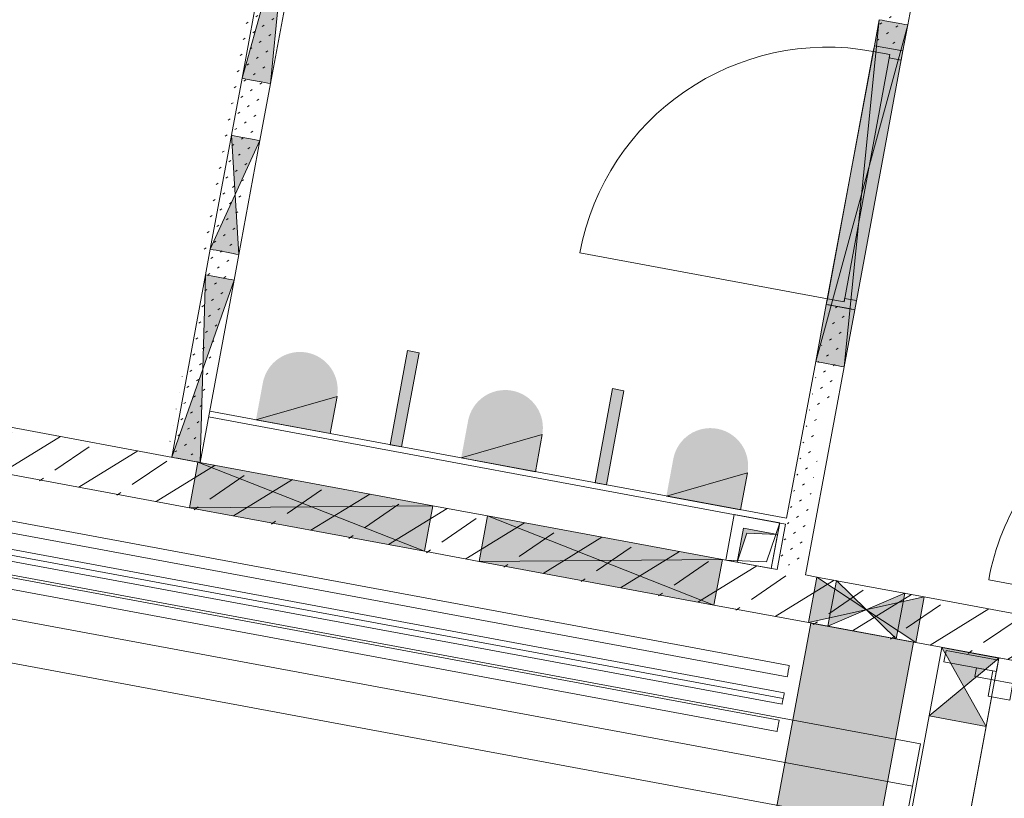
# Model space of a CAD drawing. Header units: metres. Extents: x 32353251 to 32353583, y 5707748 to 5708004.
# Tile 96 of 164: x 32353379.83 to 32353384.07, y 5707917.59 to 5707920.94. Entities that reach past the tile are written whole.
import ezdxf

# ---------------------------------------------------------------- set-up
doc = ezdxf.new("R2010")
doc.units = ezdxf.units.M
doc.header["$LTSCALE"] = 0.75
doc.set_wipeout_variables(frame=1)
doc.layers.get('0').update_dxf_attribs({"linetype": 'CONTINUOUS'})
for name, color, linetype, lineweight in [('10417023$0$#9_002_GES I Übersicht Erdgeschoss_1_104_Decken.A', 7, 'CONTINUOUS', 25), ('10417023$0$#9_002_GES I Übersicht Erdgeschoss_1_113_Türen.A', 7, 'CONTINUOUS', 25), ('10417023$0$#9_002_GES I Übersicht Erdgeschoss_1_430_Lüftung.US', 7, 'CONTINUOUS', 25), ('10417023$0$#9_002_GES I Übersicht Erdgeschoss_1_807b_Elektro 3D', 7, 'CONTINUOUS', 25), ('10417023$0$#9_002_GES I Übersicht Erdgeschoss_1_Neubau_102_Wand Innen.A', 7, 'CONTINUOUS', 25), ('10417023$0$#9_002_GES I Übersicht Erdgeschoss_1_Neubau_104_Decken.A', 7, 'CONTINUOUS', 25), ('10417023$0$#9_002_GES I Übersicht Erdgeschoss_1_Neubau_105_Unterzug.A', 7, 'CONTINUOUS', 25), ('10417023$0$#9_002_GES I Übersicht Erdgeschoss_1_Neubau_202_Innenwandbekleidun', 7, 'CONTINUOUS', 25), ('10417023$0$#9_002_GES I Übersicht Erdgeschoss_1_Neubau_210_Wärmedämmung', 7, 'CONTINUOUS', 25), ('10417023$0$#9_002_GES I Übersicht Erdgeschoss_1_Neubau_303_Sanitäre.A', 7, 'CONTINUOUS', 25), ('10417023$0$Keine', 7, 'CONTINUOUS', 13)]:
    doc.layers.add(name, color=color, linetype=linetype, lineweight=lineweight)
pattern_1 = [(45, (0, 0), (-0.03535533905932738, 0.03535533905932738), [0.01, -0.03999999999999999])]

# ---------------------------------------------------------------- blocks, each defined once
blk = doc.blocks.new('10417023$0$#9_MKO_LP5_ARC_GES_UP_00_002_P_G_modell (3D)')
at = {"layer": '10417023$0$#9_002_GES I Übersicht Erdgeschoss_1_Neubau_102_Wand Innen.A', "linetype": 'Continuous', "lineweight": 13, "true_color": 0xff0000}
h = blk.add_hatch(dxfattribs=at)
h.set_pattern_fill('#9_GIPS_0001', color=1, style=0, pattern_type=2)
h.set_pattern_definition(pattern_1)
h.paths.add_polyline_path([(-32353464.20418738, -5707790.779577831), (-32353464.20410137, -5707795.279487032), (-32353464.19160137, -5707795.279486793), (-32353464.19168738, -5707790.779577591)])
h = blk.add_hatch(dxfattribs=at)
h.set_pattern_fill('#9_GIPS_0001', color=1, style=0, pattern_type=2)
h.set_pattern_definition(pattern_1)
h.paths.add_polyline_path([(-32353464.19168738, -5707790.779577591), (-32353464.19160137, -5707795.279486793), (-32353464.17910136, -5707795.279486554), (-32353464.17918738, -5707790.779577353)])
h = blk.add_hatch(dxfattribs=at)
h.set_pattern_fill('#9_GIPS_0001', color=1, style=0, pattern_type=2)
h.set_pattern_definition(pattern_1)
h.paths.add_polyline_path([(-32353464.10410136, -5707795.27948512), (-32353464.10418738, -5707790.779575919), (-32353464.17918738, -5707790.779577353), (-32353464.17910136, -5707795.279486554)])
at = {"layer": '10417023$0$#9_002_GES I Übersicht Erdgeschoss_1_Neubau_102_Wand Innen.A', "linetype": 'Continuous', "lineweight": 13, "true_color": 0x1f1f1f}
h = blk.add_hatch(dxfattribs=at)
h.set_pattern_fill('#9_GIPS_0001', color=250, style=0, pattern_type=2)
h.set_pattern_definition(pattern_1)
h.paths.add_polyline_path([(-32353464.09160136, -5707795.279484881), (-32353464.09168738, -5707790.77957568), (-32353464.10418738, -5707790.779575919), (-32353464.10410136, -5707795.27948512)])
at = {"layer": '10417023$0$#9_002_GES I Übersicht Erdgeschoss_1_Neubau_102_Wand Innen.A', "linetype": 'Continuous', "lineweight": 13, "true_color": 0xff0000}
h = blk.add_hatch(dxfattribs=at)
h.set_pattern_fill('#9_GIPS_0001', color=1, style=0, pattern_type=2)
h.set_pattern_definition(pattern_1)
h.paths.add_polyline_path([(-32353464.07910137, -5707795.279484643), (-32353464.07918738, -5707790.779575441), (-32353464.09168738, -5707790.77957568), (-32353464.09160136, -5707795.279484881)])
h = blk.add_hatch(dxfattribs=at)
h.set_pattern_fill('#9_GIPS_0001', color=1, style=0, pattern_type=2)
h.set_pattern_definition(pattern_1)
h.paths.add_polyline_path([(-32353461.54918739, -5707790.779577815), (-32353461.54927148, -5707792.981354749), (-32353461.53677148, -5707792.981355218), (-32353461.53668739, -5707790.779578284)])
h = blk.add_hatch(dxfattribs=at)
h.set_pattern_fill('#9_GIPS_0001', color=1, style=0, pattern_type=2)
h.set_pattern_definition(pattern_1)
h.paths.add_polyline_path([(-32353461.53668741, -5707790.779578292), (-32353461.53677151, -5707792.981355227), (-32353461.52427151, -5707792.981355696), (-32353461.52418741, -5707790.779578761)])
h = blk.add_hatch(dxfattribs=at)
h.set_pattern_fill('#9_GIPS_0001', color=1, style=0, pattern_type=2)
h.set_pattern_definition(pattern_1)
h.paths.add_polyline_path([(-32353461.52427149, -5707792.981355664), (-32353461.44927146, -5707792.981358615), (-32353461.44918736, -5707790.779581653), (-32353461.5241874, -5707790.77957877)])
at = {"layer": '10417023$0$#9_002_GES I Übersicht Erdgeschoss_1_Neubau_102_Wand Innen.A', "linetype": 'Continuous', "lineweight": 13, "true_color": 0x1f1f1f}
h = blk.add_hatch(dxfattribs=at)
h.set_pattern_fill('#9_GIPS_0001', color=250, style=0, pattern_type=2)
h.set_pattern_definition(pattern_1)
h.paths.add_polyline_path([(-32353461.44927151, -5707792.981358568), (-32353461.43677151, -5707792.981359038), (-32353461.43668741, -5707790.779582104), (-32353461.44918741, -5707790.779581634)])
at = {"layer": '10417023$0$#9_002_GES I Übersicht Erdgeschoss_1_Neubau_102_Wand Innen.A', "linetype": 'Continuous', "lineweight": 13, "true_color": 0xff0000}
h = blk.add_hatch(dxfattribs=at)
h.set_pattern_fill('#9_GIPS_0001', color=1, style=0, pattern_type=2)
h.set_pattern_definition(pattern_1)
h.paths.add_polyline_path([(-32353461.43668741, -5707790.779582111), (-32353461.43677151, -5707792.981359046), (-32353461.42427151, -5707792.981359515), (-32353461.42418741, -5707790.779582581)])
h = blk.add_hatch(dxfattribs=at)
h.set_pattern_fill('#9_GIPS_0001', color=1, style=0, pattern_type=2)
h.set_pattern_definition(pattern_1)
h.paths.add_polyline_path([(-32353461.54935927, -5707795.279850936), (-32353461.53685926, -5707795.279851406), (-32353461.53681481, -5707794.116355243), (-32353461.5493148, -5707794.116354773)])
h = blk.add_hatch(dxfattribs=at)
h.set_pattern_fill('#9_GIPS_0001', color=1, style=0, pattern_type=2)
h.set_pattern_definition(pattern_1)
h.paths.add_polyline_path([(-32353461.53685929, -5707795.279851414), (-32353461.52435929, -5707795.279851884), (-32353461.52431483, -5707794.11635572), (-32353461.53681483, -5707794.116355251)])
h = blk.add_hatch(dxfattribs=at)
h.set_pattern_fill('#9_GIPS_0001', color=1, style=0, pattern_type=2)
h.set_pattern_definition(pattern_1)
h.paths.add_polyline_path([(-32353461.52431481, -5707794.116355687), (-32353461.52435927, -5707795.279851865), (-32353461.44935923, -5707795.279854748), (-32353461.44931477, -5707794.116358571)])
at = {"layer": '10417023$0$#9_002_GES I Übersicht Erdgeschoss_1_Neubau_102_Wand Innen.A', "linetype": 'Continuous', "lineweight": 13, "true_color": 0x1f1f1f}
h = blk.add_hatch(dxfattribs=at)
h.set_pattern_fill('#9_GIPS_0001', color=250, style=0, pattern_type=2)
h.set_pattern_definition(pattern_1)
h.paths.add_polyline_path([(-32353461.44931483, -5707794.116358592), (-32353461.44935929, -5707795.279854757), (-32353461.43685929, -5707795.279855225), (-32353461.43681483, -5707794.116359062)])
at = {"layer": '10417023$0$#9_002_GES I Übersicht Erdgeschoss_1_Neubau_102_Wand Innen.A', "linetype": 'Continuous', "lineweight": 13, "true_color": 0xff0000}
h = blk.add_hatch(dxfattribs=at)
h.set_pattern_fill('#9_GIPS_0001', color=1, style=0, pattern_type=2)
h.set_pattern_definition(pattern_1)
h.paths.add_polyline_path([(-32353461.43681483, -5707794.11635907), (-32353461.43685929, -5707795.279855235), (-32353461.42435929, -5707795.279855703), (-32353461.42431483, -5707794.116359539)])
at = {"layer": '10417023$0$#9_002_GES I Übersicht Erdgeschoss_1_Neubau_202_Innenwandbekleidun', "linetype": 'Continuous', "lineweight": 5}
h = blk.add_hatch(dxfattribs=at)
h.set_pattern_fill('#9_GIPSKARTON_0001', style=0, pattern_type=2)
h.set_pattern_definition([(0, (0, 0), (0, 0.075), [0.009999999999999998, -0.06500000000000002])])
h.paths.add_polyline_path([(-32353461.54935067, -5707795.05485379), (-32353464.07910566, -5707795.05485379), (-32353464.07910518, -5707795.07985379), (-32353461.54935163, -5707795.07985379)])
at = {"layer": '10417023$0$#9_002_GES I Übersicht Erdgeschoss_1_Neubau_303_Sanitäre.A', "linetype": 'Continuous', "lineweight": 0, "true_color": 0xff0000}
h = blk.add_hatch(color=1, dxfattribs=at)
edge = h.paths.add_edge_path()
edge.add_line((-32353463.55089126, -5707795.05485379), (-32353463.55089126, -5707794.892184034))
edge.add_arc((-32353463.71356102, -5707794.892184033), 0.1626697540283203, 359.9999996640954, 450)
edge.add_arc((-32353463.71356102, -5707794.892184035), 0.162669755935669, 89.99999865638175, 179.9999996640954)
edge.add_line((-32353463.87623077, -5707794.892184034), (-32353463.87623077, -5707795.05485379))
edge.add_line((-32353463.87623077, -5707795.05485379), (-32353463.55089126, -5707795.05485379))
h = blk.add_hatch(color=1, dxfattribs=at)
edge = h.paths.add_edge_path()
edge.add_line((-32353462.65089126, -5707795.05485379), (-32353462.65089126, -5707794.892184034))
edge.add_arc((-32353462.81356101, -5707794.892184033), 0.1626697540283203, 359.9999996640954, 450)
edge.add_arc((-32353462.81356102, -5707794.892184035), 0.162669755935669, 89.99999865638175, 179.9999996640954)
edge.add_line((-32353462.97623077, -5707794.892184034), (-32353462.97623077, -5707795.05485379))
edge.add_line((-32353462.97623077, -5707795.05485379), (-32353462.65089126, -5707795.05485379))
h = blk.add_hatch(color=1, dxfattribs=at)
edge = h.paths.add_edge_path()
edge.add_line((-32353461.75089126, -5707795.05485379), (-32353461.75089126, -5707794.892184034))
edge.add_arc((-32353461.91356102, -5707794.892184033), 0.1626697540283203, 359.9999996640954, 450)
edge.add_arc((-32353461.91356102, -5707794.892184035), 0.162669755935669, 89.99999865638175, 179.9999996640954)
edge.add_line((-32353462.07623078, -5707794.892184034), (-32353462.07623078, -5707795.05485379))
edge.add_line((-32353462.07623078, -5707795.05485379), (-32353461.75089126, -5707795.05485379))
at = {"layer": '10417023$0$#9_002_GES I Übersicht Erdgeschoss_1_104_Decken.A', "color": 1, "linetype": 'Continuous', "lineweight": 13, "true_color": 0xff0000, "flags": 128}
blk.add_lwpolyline([(-32353460.53925445, -5707796.97957689), (-32353447.40450946, -5707796.97957689), (-32353447.40450946, -5707795.479864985), (-32353460.53925445, -5707795.479864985)], close=True, dxfattribs=at)
at = {"layer": '10417023$0$#9_002_GES I Übersicht Erdgeschoss_1_113_Türen.A', "color": 1, "linetype": 'Continuous', "lineweight": 13, "true_color": 0xff0000}
blk.add_arc((-32353460.55422799, -5707795.577822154), 1.118754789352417, 270, 1.953654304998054e-07, dxfattribs=at)
at = {"layer": '10417023$0$#9_002_GES I Übersicht Erdgeschoss_1_430_Lüftung.US', "color": 1, "linetype": 'Continuous', "lineweight": 13, "true_color": 0xff0000, "flags": 128}
blk.add_lwpolyline([(-32353460.9141821, -5707795.479866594), (-32353460.9141821, -5707809.945591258), (-32353461.36422031, -5707809.945591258), (-32353461.36422031, -5707795.479866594)], close=True, dxfattribs=at)
at = {"layer": '10417023$0$#9_002_GES I Übersicht Erdgeschoss_1_430_Lüftung.US', "color": 1, "linetype": 'Continuous', "true_color": 0xff0000}
blk.add_solid([(-32353460.9141821, -5707795.479866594), (-32353461.36422031, -5707795.479866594), (-32353460.9141821, -5707809.945591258), (-32353461.36422031, -5707809.945591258)], dxfattribs=at)
at = {"layer": '10417023$0$#9_002_GES I Übersicht Erdgeschoss_1_807b_Elektro 3D', "color": 1, "linetype": 'Continuous', "lineweight": 13, "true_color": 0xff0000}
for p, q in [((-32353461.42177209, -5707795.676793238), (-32353468.11347208, -5707795.676793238)), ((-32353461.42177209, -5707795.680142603), (-32353461.42177209, -5707795.676793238)), ((-32353461.42177209, -5707795.689293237), (-32353461.42177209, -5707795.680142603)), ((-32353461.42177209, -5707795.701793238), (-32353461.42177209, -5707795.689293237)), ((-32353461.42177209, -5707795.714293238), (-32353461.42177209, -5707795.701793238)), ((-32353461.42177209, -5707795.723443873), (-32353461.42177209, -5707795.714293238)), ((-32353461.42177209, -5707795.726793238), (-32353468.11347208, -5707795.726793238)), ((-32353461.42177209, -5707795.726793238), (-32353461.42177209, -5707795.723443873)), ((-32353461.42177209, -5707795.796793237), (-32353468.11347208, -5707795.796793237)), ((-32353461.42177209, -5707795.800142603), (-32353461.42177209, -5707795.796793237)), ((-32353461.42177209, -5707795.809293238), (-32353461.42177209, -5707795.800142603)), ((-32353461.42177184, -5707795.821792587), (-32353468.11347161, -5707795.821792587)), ((-32353461.42177209, -5707795.821793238), (-32353461.42177209, -5707795.809293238)), ((-32353461.42177209, -5707795.834293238), (-32353461.42177209, -5707795.821793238)), ((-32353461.42177209, -5707795.843443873), (-32353461.42177209, -5707795.834293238)), ((-32353461.42177209, -5707795.846793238), (-32353461.42177209, -5707795.843443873)), ((-32353461.42177209, -5707795.846793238), (-32353468.11347208, -5707795.846793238)), ((-32353461.42177209, -5707795.916793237), (-32353468.11347208, -5707795.916793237)), ((-32353461.42177209, -5707795.920142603), (-32353461.42177209, -5707795.916793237)), ((-32353461.42177209, -5707795.929293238), (-32353461.42177209, -5707795.920142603)), ((-32353461.42177209, -5707795.966793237), (-32353468.11347208, -5707795.966793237)), ((-32353461.42177209, -5707795.941793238), (-32353461.42177209, -5707795.929293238)), ((-32353461.42177209, -5707795.954293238), (-32353461.42177209, -5707795.941793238)), ((-32353461.42177209, -5707795.963443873), (-32353461.42177209, -5707795.954293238)), ((-32353461.42177209, -5707795.966793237), (-32353461.42177209, -5707795.963443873))]:
    blk.add_line(p, q, dxfattribs=at)
at = {"layer": '10417023$0$#9_002_GES I Übersicht Erdgeschoss_1_Neubau_102_Wand Innen.A', "color": 1, "linetype": 'Continuous', "lineweight": 13, "true_color": 0xff0000}
for p, q in [((-32353461.42426712, -5707792.867216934), (-32353461.42422558, -5707791.779576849)), ((-32353464.20415997, -5707792.217318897), (-32353464.07913312, -5707793.61731765)), ((-32353464.20415987, -5707792.217319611), (-32353464.20413318, -5707793.617319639)), ((-32353464.07916055, -5707792.217317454), (-32353464.20413255, -5707793.617319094)), ((-32353464.0791331, -5707793.617317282), (-32353464.07915986, -5707792.217317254)), ((-32353461.42426644, -5707792.867217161), (-32353461.54932505, -5707794.367211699)), ((-32353461.54926709, -5707792.86721215), (-32353461.54927147, -5707792.981354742)), ((-32353461.5492673, -5707792.867212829), (-32353461.42432418, -5707794.367217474)), ((-32353461.53676712, -5707792.86721262), (-32353461.54926709, -5707792.86721215)), ((-32353461.52426713, -5707792.867213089), (-32353461.53676712, -5707792.86721262)), ((-32353461.44926716, -5707792.867215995), (-32353461.52426713, -5707792.867213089)), ((-32353461.43676712, -5707792.867216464), (-32353461.44926716, -5707792.867215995)), ((-32353461.42426712, -5707792.867216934), (-32353461.43676712, -5707792.867216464)), ((-32353461.4242715, -5707792.981359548), (-32353461.42426712, -5707792.867216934)), ((-32353461.54927163, -5707792.981354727), (-32353461.54931494, -5707794.116355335)), ((-32353461.54927307, -5707793.006354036), (-32353461.54927163, -5707792.981354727)), ((-32353461.53677126, -5707792.981354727), (-32353461.54927163, -5707792.981354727)), ((-32353461.54927163, -5707792.981354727), (-32353461.42427076, -5707792.981359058)), ((-32353461.53677126, -5707792.981354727), (-32353461.54927163, -5707792.981354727)), ((-32353461.53677126, -5707792.981354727), (-32353461.54927163, -5707792.981354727)), ((-32353461.52427088, -5707792.981356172), (-32353461.53677126, -5707792.981354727)), ((-32353461.52427088, -5707792.981356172), (-32353461.53677126, -5707792.981354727)), ((-32353461.52427088, -5707792.981356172), (-32353461.53677126, -5707792.981354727)), ((-32353461.44927152, -5707792.981359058), (-32353461.52427088, -5707792.981356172)), ((-32353461.44927152, -5707792.981359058), (-32353461.52427088, -5707792.981356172)), ((-32353461.44927152, -5707792.981359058), (-32353461.52427088, -5707792.981356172)), ((-32353461.43677114, -5707792.981359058), (-32353461.44927152, -5707792.981359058)), ((-32353461.43677114, -5707792.981359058), (-32353461.44927152, -5707792.981359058)), ((-32353461.43677114, -5707792.981359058), (-32353461.44927152, -5707792.981359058)), ((-32353461.42427076, -5707792.981359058), (-32353461.43677114, -5707792.981359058)), ((-32353461.42427076, -5707792.981359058), (-32353461.43677114, -5707792.981359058)), ((-32353461.42427076, -5707792.981359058), (-32353461.43677114, -5707792.981359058)), ((-32353461.42427076, -5707792.981359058), (-32353461.42431552, -5707794.116359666)), ((-32353461.42427076, -5707792.981359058), (-32353461.42427365, -5707793.021359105)), ((-32353461.5493135, -5707794.091354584), (-32353461.54927307, -5707793.006354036)), ((-32353461.47627313, -5707793.006356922), (-32353461.54927307, -5707793.006354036)), ((-32353461.54927307, -5707793.006354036), (-32353461.47627313, -5707793.006356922)), ((-32353461.47627313, -5707793.006356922), (-32353461.47631356, -5707794.091357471)), ((-32353461.47627313, -5707793.021357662), (-32353461.47627313, -5707793.006356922)), ((-32353461.42427365, -5707793.021359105), (-32353461.47627313, -5707793.021357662)), ((-32353464.20413318, -5707793.617319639), (-32353464.19163311, -5707793.61731941)), ((-32353464.20413314, -5707793.617319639), (-32353464.20412836, -5707793.867270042)), ((-32353464.19163311, -5707793.61731941), (-32353464.17913313, -5707793.617319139)), ((-32353464.17913313, -5707793.617319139), (-32353464.10413315, -5707793.617317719)), ((-32353464.10413315, -5707793.617317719), (-32353464.09163317, -5707793.61731747)), ((-32353464.09163317, -5707793.61731747), (-32353464.0791331, -5707793.617317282)), ((-32353464.07912836, -5707793.867267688), (-32353464.07913314, -5707793.617317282)), ((-32353464.19162836, -5707793.867269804), (-32353464.20412835, -5707793.867270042)), ((-32353464.20412835, -5707793.867270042), (-32353464.20411883, -5707794.367270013)), ((-32353464.20412821, -5707793.867270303), (-32353464.07911868, -5707794.367268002)), ((-32353464.07912879, -5707793.867267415), (-32353464.20411811, -5707794.367269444)), ((-32353464.17912836, -5707793.867269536), (-32353464.19162836, -5707793.867269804)), ((-32353464.1041284, -5707793.867268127), (-32353464.17912836, -5707793.867269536)), ((-32353464.0916284, -5707793.867267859), (-32353464.1041284, -5707793.867268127)), ((-32353464.07912834, -5707793.867267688), (-32353464.0916284, -5707793.867267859)), ((-32353464.07911882, -5707794.367267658), (-32353464.07912834, -5707793.867267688)), ((-32353461.5493135, -5707794.091354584), (-32353462.63431405, -5707794.09131272)), ((-32353461.5493135, -5707794.091354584), (-32353461.54931494, -5707794.116355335)), ((-32353461.47631356, -5707794.091357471), (-32353461.5493135, -5707794.091354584)), ((-32353461.47631356, -5707794.091357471), (-32353461.5493135, -5707794.091354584)), ((-32353461.42431263, -5707794.076359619), (-32353461.47631356, -5707794.076358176)), ((-32353461.47631356, -5707794.076358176), (-32353461.47631356, -5707794.091357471)), ((-32353461.42431552, -5707794.116359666), (-32353461.42431263, -5707794.076359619)), ((-32353461.54931483, -5707794.11635475), (-32353461.5493244, -5707794.367212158)), ((-32353461.53681456, -5707794.116355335), (-32353461.54931494, -5707794.116355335)), ((-32353461.54931494, -5707794.116355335), (-32353461.42431552, -5707794.116359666)), ((-32353461.53681456, -5707794.116355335), (-32353461.54931494, -5707794.116355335)), ((-32353461.53681456, -5707794.116355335), (-32353461.54931494, -5707794.116355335)), ((-32353461.52431419, -5707794.116355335), (-32353461.53681456, -5707794.116355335)), ((-32353461.52431419, -5707794.116355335), (-32353461.53681456, -5707794.116355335)), ((-32353461.52431419, -5707794.116355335), (-32353461.53681456, -5707794.116355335)), ((-32353461.44931482, -5707794.116358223), (-32353461.52431419, -5707794.116355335)), ((-32353461.44931482, -5707794.116358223), (-32353461.52431419, -5707794.116355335)), ((-32353461.44931482, -5707794.116358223), (-32353461.52431419, -5707794.116355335)), ((-32353461.43681445, -5707794.116359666), (-32353461.44931482, -5707794.116358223)), ((-32353461.43681445, -5707794.116359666), (-32353461.44931482, -5707794.116358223)), ((-32353461.43681445, -5707794.116359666), (-32353461.44931482, -5707794.116358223)), ((-32353461.42431552, -5707794.116359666), (-32353461.43681445, -5707794.116359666)), ((-32353461.42431552, -5707794.116359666), (-32353461.43681445, -5707794.116359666)), ((-32353461.42431552, -5707794.116359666), (-32353461.43681445, -5707794.116359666)), ((-32353461.42432441, -5707794.367216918), (-32353461.42431484, -5707794.116359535)), ((-32353464.20411883, -5707794.367270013), (-32353464.19161877, -5707794.367269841)), ((-32353464.2041188, -5707794.367270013), (-32353464.20411666, -5707794.479487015)), ((-32353464.19161877, -5707794.367269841), (-32353464.17911877, -5707794.367269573)), ((-32353464.17911877, -5707794.367269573), (-32353464.10411881, -5707794.367268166)), ((-32353464.10411881, -5707794.367268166), (-32353464.09161881, -5707794.367267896)), ((-32353464.09161881, -5707794.367267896), (-32353464.07911882, -5707794.367267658)), ((-32353464.07911666, -5707794.479484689), (-32353464.0791188, -5707794.367267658)), ((-32353461.5493244, -5707794.367212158), (-32353461.54935067, -5707795.05485379)), ((-32353461.5493244, -5707794.367212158), (-32353461.53682443, -5707794.367212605)), ((-32353461.53682443, -5707794.367212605), (-32353461.52432444, -5707794.367213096)), ((-32353461.52432444, -5707794.367213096), (-32353461.4493244, -5707794.36721598)), ((-32353461.4493244, -5707794.36721598), (-32353461.43682443, -5707794.367216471)), ((-32353461.43682443, -5707794.367216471), (-32353461.42432441, -5707794.367216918)), ((-32353461.42435927, -5707795.279855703), (-32353461.4243244, -5707794.367216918)), ((-32353464.19161667, -5707794.479486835), (-32353464.20411668, -5707794.479487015)), ((-32353464.20411668, -5707794.479487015), (-32353464.2041014, -5707795.279487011)), ((-32353464.20411666, -5707794.479486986), (-32353464.07910136, -5707795.279485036)), ((-32353464.07911724, -5707794.479484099), (-32353464.20410078, -5707795.27948648)), ((-32353464.17911667, -5707794.479486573), (-32353464.19161667, -5707794.479486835)), ((-32353464.10411664, -5707794.479485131), (-32353464.17911667, -5707794.479486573)), ((-32353464.09161664, -5707794.479484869), (-32353464.10411664, -5707794.479485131)), ((-32353464.07911662, -5707794.479484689), (-32353464.09161664, -5707794.479484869)), ((-32353464.07910134, -5707795.279484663), (-32353464.07911662, -5707794.479484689)), ((-32353461.54935163, -5707795.07985379), (-32353461.54935927, -5707795.279850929)), ((-32353459.55903399, -5707795.156496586), (-32353460.6440331, -5707795.156456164)), ((-32353464.2041014, -5707795.279487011), (-32353464.19160139, -5707795.279486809)), ((-32353464.19160139, -5707795.279486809), (-32353464.17910139, -5707795.279486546)), ((-32353464.17910139, -5707795.279486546), (-32353464.10410136, -5707795.27948514)), ((-32353464.10410136, -5707795.27948514), (-32353464.09160135, -5707795.279484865)), ((-32353464.09160135, -5707795.279484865), (-32353464.07910134, -5707795.279484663)), ((-32353464.08890215, -5707795.479753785), (-32353463.05889373, -5707795.27979253)), ((-32353464.08889404, -5707795.279753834), (-32353464.08890162, -5707795.479753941)), ((-32353464.08889349, -5707795.279753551), (-32353463.05890094, -5707795.479792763)), ((-32353463.05890165, -5707795.479793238), (-32353463.05889395, -5707795.279793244)), ((-32353462.81890211, -5707795.479802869), (-32353461.78889368, -5707795.279841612)), ((-32353462.81889402, -5707795.279802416), (-32353462.81890161, -5707795.479802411)), ((-32353462.81889344, -5707795.279802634), (-32353461.78890234, -5707795.479841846)), ((-32353461.78890163, -5707795.479841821), (-32353461.78889404, -5707795.279841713)), ((-32353461.37422037, -5707795.279857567), (-32353461.37422796, -5707795.479857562)), ((-32353461.37422739, -5707795.479857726), (-32353460.90421963, -5707795.27987626)), ((-32353461.37422018, -5707795.279857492), (-32353460.90422829, -5707795.47987505)), ((-32353461.28923379, -5707795.479860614), (-32353460.98922622, -5707795.279871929)), ((-32353461.28922615, -5707795.279860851), (-32353461.28923373, -5707795.479860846)), ((-32353461.28922657, -5707795.279860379), (-32353460.98923344, -5707795.479872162)), ((-32353460.9892338, -5707795.479872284), (-32353460.98922621, -5707795.279872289)), ((-32353460.90422803, -5707795.479875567), (-32353460.90422033, -5707795.279875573))]:
    blk.add_line(p, q, dxfattribs=at)
at = {"layer": '10417023$0$#9_002_GES I Übersicht Erdgeschoss_1_Neubau_102_Wand Innen.A', "color": 1, "linetype": 'Continuous', "lineweight": 18, "true_color": 0xff0000}
for p, q in [((-32353464.08889404, -5707795.279753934), (-32353465.44422201, -5707795.279702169)), ((-32353463.05889395, -5707795.279793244), (-32353464.08889404, -5707795.279753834)), ((-32353462.81889402, -5707795.279802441), (-32353463.05889395, -5707795.279793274)), ((-32353461.78889404, -5707795.279841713), (-32353462.81889402, -5707795.279802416)), ((-32353461.54935927, -5707795.279850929), (-32353461.78889404, -5707795.279841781)), ((-32353461.37422037, -5707795.279857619), (-32353461.42435927, -5707795.279855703)), ((-32353460.90422033, -5707795.279875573), (-32353461.37422037, -5707795.279857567)), ((-32353459.55903808, -5707795.279926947), (-32353460.90422033, -5707795.279875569)), ((-32353465.4442296, -5707795.479702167), (-32353464.08890162, -5707795.479753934)), ((-32353464.08890162, -5707795.479753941), (-32353463.05890165, -5707795.479793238)), ((-32353463.05890165, -5707795.479793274), (-32353462.81890161, -5707795.47980244)), ((-32353462.81890161, -5707795.479802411), (-32353461.78890163, -5707795.479841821)), ((-32353461.78890163, -5707795.47984178), (-32353461.37422796, -5707795.479857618)), ((-32353461.37422796, -5707795.479857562), (-32353460.90422803, -5707795.479875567))]:
    blk.add_line(p, q, dxfattribs=at)
at = {"layer": '10417023$0$#9_002_GES I Übersicht Erdgeschoss_1_Neubau_102_Wand Innen.A', "color": 1, "linetype": 'Continuous', "lineweight": 13, "true_color": 0xff0000}
for centre, radius, start, end in [((-32353461.54931386, -5707794.091354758), 1.085000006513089, 89.99781212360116, 179.9978112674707), ((-32353459.55903337, -5707795.156496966), 1.084999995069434, 89.99781151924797, 179.9978119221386)]:
    blk.add_arc(centre, radius, start, end, dxfattribs=at)
at = {"layer": '10417023$0$#9_002_GES I Übersicht Erdgeschoss_1_Neubau_102_Wand Innen.A', "color": 1, "linetype": 'Continuous', "true_color": 0xff0000}
for points in [[(-32353461.54926709, -5707792.86721215), (-32353461.5493244, -5707794.367212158), (-32353461.48679576, -5707793.617214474)], [(-32353461.42426711, -5707792.867216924), (-32353461.54926709, -5707792.86721215), (-32353461.48679576, -5707793.617214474)], [(-32353461.4243244, -5707794.367216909), (-32353461.42426711, -5707792.867216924), (-32353461.48679576, -5707793.617214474)], [(-32353464.0791331, -5707793.617317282), (-32353464.14164649, -5707792.917318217), (-32353464.20413318, -5707793.61731963)], [(-32353461.4243244, -5707794.367216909), (-32353461.48679576, -5707793.617214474), (-32353461.5493244, -5707794.367212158)], [(-32353464.07912834, -5707793.86726769), (-32353464.20412835, -5707793.867270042), (-32353464.14162359, -5707794.11726885)], [(-32353464.07911882, -5707794.367267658), (-32353464.14162359, -5707794.11726885), (-32353464.20411883, -5707794.367270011)], [(-32353464.07911662, -5707794.479484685), (-32353464.20411668, -5707794.479487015), (-32353464.14160901, -5707794.879485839)], [(-32353464.07910134, -5707795.279484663), (-32353464.14160901, -5707794.879485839), (-32353464.2041014, -5707795.279487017)], [(-32353464.08889404, -5707795.279753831), (-32353464.08890163, -5707795.479753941), (-32353463.57389767, -5707795.379773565)], [(-32353463.05889395, -5707795.279793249), (-32353464.08889404, -5707795.279753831), (-32353463.57389767, -5707795.379773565)], [(-32353463.05889395, -5707795.279793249), (-32353463.57389767, -5707795.379773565), (-32353463.05890165, -5707795.479793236)], [(-32353462.81889402, -5707795.279802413), (-32353462.81890161, -5707795.479802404), (-32353462.30389796, -5707795.379822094)], [(-32353461.78889403, -5707795.279841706), (-32353462.81889402, -5707795.279802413), (-32353462.30389796, -5707795.379822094)], [(-32353461.78889403, -5707795.279841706), (-32353462.30389796, -5707795.379822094), (-32353461.78890163, -5707795.479841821)], [(-32353461.37422037, -5707795.279857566), (-32353461.37422796, -5707795.47985756), (-32353461.13922417, -5707795.379866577)], [(-32353461.28922615, -5707795.27986085), (-32353461.28923374, -5707795.479860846), (-32353461.13922997, -5707795.379866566)], [(-32353460.98922621, -5707795.279872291), (-32353461.13922997, -5707795.379866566), (-32353460.9892338, -5707795.479872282)], [(-32353460.90422033, -5707795.279875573), (-32353461.13922417, -5707795.379866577), (-32353460.90422803, -5707795.479875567)], [(-32353464.08890163, -5707795.479753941), (-32353463.05890165, -5707795.479793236), (-32353463.57389767, -5707795.379773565)], [(-32353462.81890161, -5707795.479802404), (-32353461.78890163, -5707795.479841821), (-32353462.30389796, -5707795.379822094)]]:
    blk.add_solid(points, dxfattribs=at)
at = {"layer": '10417023$0$#9_002_GES I Übersicht Erdgeschoss_1_Neubau_104_Decken.A', "color": 1, "linetype": 'Continuous', "lineweight": 13, "true_color": 0xff0000}
for p, q in [((-32353461.57445926, -5707795.129849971), (-32353461.72445926, -5707795.129849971)), ((-32353461.72445926, -5707795.129849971), (-32353461.72445926, -5707795.279849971)), ((-32353461.72445879, -5707795.279850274), (-32353461.70570895, -5707795.14859994)), ((-32353461.70570895, -5707795.14859994), (-32353461.57445861, -5707795.129850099)), ((-32353461.57445926, -5707795.279849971), (-32353461.57445926, -5707795.129849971)), ((-32353461.72445926, -5707795.279849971), (-32353461.57445926, -5707795.279849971)), ((-32353460.80422817, -5707795.905840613), (-32353468.7292324, -5707795.905840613)), ((-32353460.80422817, -5707795.905840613), (-32353460.80422817, -5707796.278839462)), ((-32353460.80422817, -5707796.092340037), (-32353468.7292324, -5707796.092340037)), ((-32353460.80422817, -5707796.278839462), (-32353468.7292324, -5707796.278839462))]:
    blk.add_line(p, q, dxfattribs=at)
at = {"layer": '10417023$0$#9_002_GES I Übersicht Erdgeschoss_1_Neubau_104_Decken.A', "color": 1, "linetype": 'Continuous', "true_color": 0xff0000}
blk.add_solid([(-32353461.72445926, -5707795.279849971), (-32353461.70570926, -5707795.148599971), (-32353461.72445926, -5707795.129849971), (-32353461.57445926, -5707795.129849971)], dxfattribs=at)
at = {"layer": '10417023$0$#9_002_GES I Übersicht Erdgeschoss_1_Neubau_105_Unterzug.A', "color": 1, "linetype": 'Continuous', "lineweight": 13, "true_color": 0xff0000}
for p, q in [((-32353460.789228, -5707795.780249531), (-32353460.789228, -5707796.97957689)), ((-32353460.789228, -5707795.780249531), (-32353460.539228, -5707795.780249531)), ((-32353460.539228, -5707796.97957689), (-32353460.539228, -5707795.780249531))]:
    blk.add_line(p, q, dxfattribs=at)
at = {"layer": '10417023$0$#9_002_GES I Übersicht Erdgeschoss_1_Neubau_202_Innenwandbekleidun', "color": 1, "linetype": 'Continuous', "lineweight": 13, "true_color": 0xff0000}
for p, q in [((-32353461.54935067, -5707795.05485379), (-32353464.07910566, -5707795.05485379)), ((-32353464.07910518, -5707795.07985379), (-32353461.54935163, -5707795.07985379))]:
    blk.add_line(p, q, dxfattribs=at)
at = {"layer": '10417023$0$#9_002_GES I Übersicht Erdgeschoss_1_Neubau_210_Wärmedämmung', "color": 1, "linetype": 'Continuous', "lineweight": 13, "true_color": 0xff0000}
for p, q in [((-32353461.57445926, -5707795.079849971), (-32353461.77445926, -5707795.079849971)), ((-32353461.77445926, -5707795.079849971), (-32353461.77445926, -5707795.279849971)), ((-32353461.57445861, -5707795.079850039), (-32353461.59945936, -5707795.254849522)), ((-32353461.57445926, -5707795.279849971), (-32353461.57445926, -5707795.079849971)), ((-32353461.77445926, -5707795.279849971), (-32353461.57445926, -5707795.279849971)), ((-32353461.59945936, -5707795.254849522), (-32353461.77445884, -5707795.279850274))]:
    blk.add_line(p, q, dxfattribs=at)
at = {"layer": '10417023$0$#9_002_GES I Übersicht Erdgeschoss_1_Neubau_303_Sanitäre.A', "color": 1, "linetype": 'Continuous', "lineweight": 13, "true_color": 0xff0000, "flags": 128}
for points in [[(-32353463.23789387, -5707795.05485379), (-32353463.28789387, -5707795.05485379), (-32353463.28789387, -5707794.641897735), (-32353463.23789387, -5707794.641897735)], [(-32353462.38922817, -5707795.05485379), (-32353462.33922816, -5707795.05485379), (-32353462.33922816, -5707794.641897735), (-32353462.38922817, -5707794.641897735)], [(-32353463.55089126, -5707795.05485379), (-32353463.87623077, -5707795.05485379), (-32353463.55089126, -5707794.892184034)], [(-32353462.65089126, -5707795.05485379), (-32353462.97623077, -5707795.05485379), (-32353462.65089126, -5707794.892184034)], [(-32353461.75089126, -5707795.05485379), (-32353462.07623078, -5707795.05485379), (-32353461.75089126, -5707794.892184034)]]:
    blk.add_lwpolyline(points, close=True, dxfattribs=at)
at = {"layer": '10417023$0$#9_002_GES I Übersicht Erdgeschoss_1_Neubau_303_Sanitäre.A', "color": 1, "linetype": 'Continuous', "true_color": 0xff0000}
for points in [[(-32353463.23789387, -5707795.05485379), (-32353463.23789387, -5707794.641897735), (-32353463.28789387, -5707795.05485379), (-32353463.28789387, -5707794.641897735)], [(-32353462.38922817, -5707795.05485379), (-32353462.33922816, -5707795.05485379), (-32353462.38922817, -5707794.641897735), (-32353462.33922816, -5707794.641897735)]]:
    blk.add_solid(points, dxfattribs=at)
at = {"color": 1, "linetype": 'Continuous', "lineweight": 5, "true_color": 0xff0000}
blk.add_wipeout([(-32353460.554228, -5707795.649822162), (-32353460.460228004, -5707795.649822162), (-32353460.460228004, -5707795.577822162), (-32353460.554228, -5707795.577822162)], dxfattribs=at).dxf.layer = '10417023$0$#9_002_GES I Übersicht Erdgeschoss_1_113_Türen.A'
at = {"layer": '10417023$0$#9_002_GES I Übersicht Erdgeschoss_1_113_Türen.A', "color": 1, "linetype": 'Continuous', "lineweight": 13, "true_color": 0xff0000, "flags": 128}
blk.add_lwpolyline([(-32353460.554228, -5707795.649822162), (-32353460.460228, -5707795.649822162), (-32353460.460228, -5707795.577822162), (-32353460.554228, -5707795.577822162)], close=True, dxfattribs=at)
at = {"layer": '10417023$0$#9_002_GES I Übersicht Erdgeschoss_1_Neubau_105_Unterzug.A', "color": 1, "linetype": 'Continuous', "true_color": 0xff0000}
blk.add_solid([(-32353460.789228, -5707795.780249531), (-32353460.539228, -5707795.780249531), (-32353460.664228, -5707795.630249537)], dxfattribs=at)
at = {"color": 1, "linetype": 'Continuous', "lineweight": 5, "true_color": 0xff0000}
blk.add_wipeout([(-32353460.626227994, -5707795.539822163), (-32353460.626227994, -5707795.577822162), (-32353460.554227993, -5707795.577822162), (-32353460.554227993, -5707795.539822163)], dxfattribs=at).dxf.layer = '10417023$0$#9_002_GES I Übersicht Erdgeschoss_1_113_Türen.A'
at = {"layer": '10417023$0$#9_002_GES I Übersicht Erdgeschoss_1_113_Türen.A', "color": 1, "linetype": 'Continuous', "lineweight": 13, "true_color": 0xff0000, "flags": 128}
blk.add_lwpolyline([(-32353460.626228, -5707795.539822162), (-32353460.626228, -5707795.577822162), (-32353460.554228, -5707795.577822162), (-32353460.554228, -5707795.539822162)], close=True, dxfattribs=at)
at = {"color": 1, "linetype": 'Continuous', "lineweight": 5, "true_color": 0xff0000}
blk.add_wipeout([(-32353460.539228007, -5707795.539822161), (-32353460.539228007, -5707795.489822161), (-32353460.769228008, -5707795.489822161), (-32353460.769228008, -5707795.539822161)], dxfattribs=at).dxf.layer = '10417023$0$#9_002_GES I Übersicht Erdgeschoss_1_113_Türen.A'
at = {"layer": '10417023$0$#9_002_GES I Übersicht Erdgeschoss_1_Neubau_102_Wand Innen.A', "linetype": 'Continuous', "lineweight": 5, "true_color": 0xff0000}
h = blk.add_hatch(dxfattribs=at)
h.set_pattern_fill('#9_BETON__STAHLBETON_0001', color=1, style=0, pattern_type=2)
h.set_pattern_definition([(44.99999999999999, (0, 0), (-0.1697056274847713, 0.1697056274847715), []), (44.99999999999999, (-0.08485281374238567, 0.08485281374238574), (-0.1697056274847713, 0.1697056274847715), [0.18, -0.05999999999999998])])
h.paths.add_polyline_path([(-32353466.624228, -5707795.279657), (-32353466.62423548, -5707795.479657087), (-32353459.0244669, -5707795.479947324), (-32353459.02445924, -5707795.279947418)])
at = {"layer": '10417023$0$#9_002_GES I Übersicht Erdgeschoss_1_113_Türen.A', "color": 1, "linetype": 'Continuous', "lineweight": 13, "true_color": 0xff0000, "flags": 128}
blk.add_lwpolyline([(-32353460.539228, -5707795.539822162), (-32353460.539228, -5707795.489822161), (-32353460.769228, -5707795.489822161), (-32353460.769228, -5707795.539822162)], close=True, dxfattribs=at)
at = {"layer": '10417023$0$#9_002_GES I Übersicht Erdgeschoss_1_Neubau_102_Wand Innen.A', "color": 1, "linetype": 'Continuous', "lineweight": 18, "true_color": 0xff0000}
blk.add_line((-32353460.90422803, -5707795.479875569), (-32353459.02446686, -5707795.479947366), dxfattribs=at)
at = {"layer": '10417023$0$#9_002_GES I Übersicht Erdgeschoss_1_Neubau_105_Unterzug.A', "color": 1, "linetype": 'Continuous', "lineweight": 13, "true_color": 0xff0000}
for p, q in [((-32353460.539228, -5707795.47988951), (-32353460.789228, -5707795.479879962)), ((-32353460.539228, -5707795.48024954), (-32353460.789228, -5707795.48024954)), ((-32353460.789228, -5707795.48024954), (-32353460.789228, -5707795.780249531)), ((-32353460.53922858, -5707795.780249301), (-32353460.78922743, -5707795.48024895)), ((-32353460.78922743, -5707795.780249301), (-32353460.53922858, -5707795.48024895)), ((-32353460.539228, -5707795.780249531), (-32353460.539228, -5707795.48024954))]:
    blk.add_line(p, q, dxfattribs=at)
at = {"layer": '10417023$0$#9_002_GES I Übersicht Erdgeschoss_1_Neubau_105_Unterzug.A', "color": 1, "linetype": 'Continuous', "true_color": 0xff0000}
blk.add_solid([(-32353460.789228, -5707795.48024954), (-32353460.664228, -5707795.630249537), (-32353460.539228, -5707795.48024954)], dxfattribs=at)
blk = doc.blocks.new('10417023$0$2_MKO_LP5_LAN_GES_UP_00_002_V_A (3D)')
at = {"layer": '10417023$0$Keine'}
blk.add_blockref('10417023$0$#9_MKO_LP5_ARC_GES_UP_00_002_P_G_modell (3D)', (0, 0), dxfattribs=at)
blk = doc.blocks.new('10417023')
at = {"layer": '10417023$0$Keine', "rotation": 349.4819372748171}
blk.add_blockref('10417023$0$2_MKO_LP5_LAN_GES_UP_00_002_V_A (3D)', (65205154.93137175, 5413829.557758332), dxfattribs=at)

msp = doc.modelspace()

# ---------------------------------------------------------------- block references
msp.add_blockref('10417023', (0, 0))

doc.saveas('drawing.dxf')
